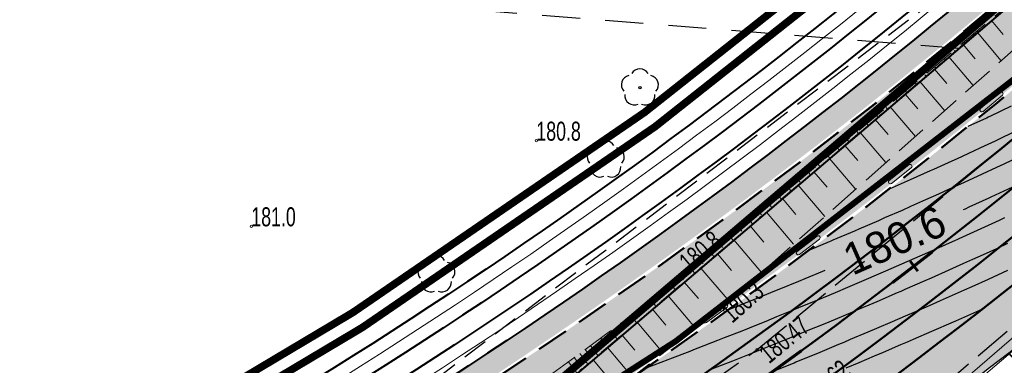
# Model space of a CAD drawing. Header units: metres. Extents: x 7429064 to 7431133, y 5709479 to 5714472.
# Tile 25 of 176: x 7429294 to 7429333, y 5709704 to 5709718. Entities that reach past the tile are written whole.
import ezdxf
from ezdxf.enums import TextEntityAlignment as Align

# ---------------------------------------------------------------- set-up
doc = ezdxf.new("R2010")
doc.units = ezdxf.units.M
for name, pattern in [('1', [0]), ('12', [3, 1, -1, 0, -1]), ('2_BUBZ02', [1.75, 1.25, -0.5]), ('2_KTCR01', [1.5, 1, -0.5]), ('2_KTJZ01', [2, 1.5, -0.5]), ('3_1', [0]), ('3_BUBZ02', [1.75, 1.25, -0.5]), ('3_BUBZ02G', [1.75, 1.25, -0.5]), ('3_KTJZ01', [2, 1.5, -0.5]), ('3_PTRW02', [0]), ('4', [2.5, 1.5, -1]), ('4_1', [0]), ('4_BUBZ02', [1.75, 1.25, -0.5]), ('4_BUBZ02G', [1.75, 1.25, -0.5]), ('4_SUPW_01', [0]), ('7_1', [0]), ('7_SUPW_01', [0]), ('CENTER2', [1.125, 0.75, -0.125, 0.125, -0.125]), ('DASHED', [19.05, 12.7, -6.35]), ('HIDDEN', [0.375, 0.25, -0.125])]:
    doc.linetypes.add(name, pattern=pattern)
for name, color, linetype, lineweight in [('#proj słupy', 1, 'Continuous', 30), ('#proj. światłowód', 1, '2_KTCR01', 18), ('_D_7_PAS DROGOWY-LINIA ROZGR TEREN INW', 222, 'HIDDEN', 50), ('_D_7_PAS DROGOWY_PODZIAL', 1, 'Continuous', 50), ('_D_7_TEREN NIEZBEDNY DLA OB_BUD', 252, 'HIDDEN', 50), ('_D_8_Wymiary', 7, 'Continuous', 20), ('_skarpy', 84, 'Continuous', 40), ('BUBZ_L_1', 252, '2_BUBZ02', 18), ('BUBZ_L_1_a', 252, '4_BUBZ02', 18), ('D_1_KOCIE OCZKA', 7, 'Continuous', 50), ('D_1_LINIA_KRAWĘŻNIK_BET_20_30 WYN 12 CM - III', 7, 'Continuous', 50), ('gaPoziome', 7, 'Continuous', 30), ('GMINA_L_0', 252, '12', 35), ('KRAWĘŻNIK BETONOWY 12_25 WYN 0 CM', 250, 'DASHED', 50), ('KTJZ_L_0', 252, '2_KTJZ01', 30), ('PTRW_L_1', 252, 'Continuous', 18), ('RTPW_T_0', 252, 'Continuous', 15), ('RTPW_T_0_a', 252, 'Continuous', 15), ('RTPW_T_1', 252, 'Continuous', 15), ('skarpa', 82, 'ŚLADY', 20), ('SUPW_L_0', 252, '4_SUPW_01', 18)]:
    doc.layers.add(name, color=color, linetype=linetype, lineweight=lineweight)
for name, color, linetype in [('_1_Mapa', 7, 'Continuous'), ('_1_X-REFY', 7, 'Continuous'), ('C-DROGI-SYTUACJA-ETYKIETY', 7, 'Continuous'), ('C-TEREN', 7, 'Continuous'), ('C-TEREN-ETYKIETY', 7, 'Continuous'), ('zzz.gaHSDomyslna', 7, 'Continuous')]:
    doc.layers.add(name, color=color, linetype=linetype)
doc.layers.add('_Brudnopis', color=22, linetype='Continuous', lineweight=50, plot=False)
doc.layers.add('D_1_LINIA_OBRZEŻE_BET_6x30cm - III', color=24, linetype='Continuous', lineweight=30, transparency=0.3)
for name, color, linetype, lineweight, true_color, transparency in [('D_2_HECZ_CHODNIK_KOSTKA', 7, 'Continuous', 0, 0xf7f588, 0.35), ('D_2_HECZ_JEZDNIA KR3- NOWA KONSTRUKCJA', 7, 'Continuous', 13, 0x99e6ff, 0.3), ('D_2_HECZ_JEZDNIA KR3- NOWA KONSTRUKCJA G4', 7, 'Continuous', 13, 0xbdbdbd, 0.3)]:
    doc.layers.add(name, color=color, linetype=linetype, lineweight=lineweight, true_color=true_color, transparency=transparency)
for name, color, linetype, lineweight, true_color in [('DZIALKA_L_0', 7, '1', 40, 0x008000), ('HECZ DROGI ROWEROWE', 7, 'Continuous', 13, 0xff8a8a), ('OBOP_T_1_a', 7, 'Continuous', 30, 0x008000), ('UZYTKI_L_0', 7, '4', 30, 0x008000)]:
    doc.layers.add(name, color=color, linetype=linetype, lineweight=lineweight, true_color=true_color)
doc.linetypes.add('ŚLADY', pattern='A,3.81,[130,ltypeshp.shx,S=6.35,R=0,X=0,Y=0],3.81', length=7.62)

# ---------------------------------------------------------------- blocks, each defined once
blk = doc.blocks.new('3_RTPW01')
at = {"linetype": 'Continuous'}
blk.add_circle((0, 0), 0.045, dxfattribs=at)
blk = doc.blocks.new('3_RTPW02')
at = {"linetype": 'Continuous'}
blk.add_circle((0, 0), 0.045, dxfattribs=at)
blk = doc.blocks.new('4_OBOP02_01')
at = {"linetype": 'Continuous'}
blk.add_circle((0, 0), 0.045, dxfattribs=at)
for centre, start, end in [((-0.357, 0.116), 102.1445, 221.86), ((0, 0.375), 30.1401, 149.8599), ((0.357, 0.116), 318.14, 77.8555), ((-0.22, -0.303), 174.1482, 293.8542), ((0.22, -0.303), 246.1458, 5.8518)]:
    blk.add_arc(centre, 0.375, start, end, dxfattribs=at)
blk = doc.blocks.new('4_RTPW01')
at = {"linetype": 'Continuous'}
blk.add_circle((0, 0), 0.045, dxfattribs=at)
blk = doc.blocks.new('X-ref_MDCP_Szara')
at = {"layer": 'BUBZ_L_1', "linetype": '3_BUBZ02'}
for p, q in [((7429344.41, 5709726.3), (7429321.95, 5709706.46)), ((7429321.95, 5709706.46), (7429310.74, 5709697.83))]:
    blk.add_line(p, q, dxfattribs=at)
at = {"layer": 'BUBZ_L_1', "linetype": '3_BUBZ02G'}
blk.add_line((7429307.84, 5709696.73), (7429338.504, 5709722.819), dxfattribs=at)
at = {"layer": 'BUBZ_L_1', "linetype": '3_1'}
for p, q in [((7429332.687, 5709717.87), (7429333.155, 5709717.32)), ((7429332.132, 5709717.398), (7429333.076, 5709716.288)), ((7429331.572, 5709716.921), (7429332.049, 5709716.361)), ((7429331.007, 5709716.441), (7429331.969, 5709715.31)), ((7429330.436, 5709715.955), (7429330.922, 5709715.385)), ((7429329.86, 5709715.465), (7429330.84, 5709714.313)), ((7429329.279, 5709714.971), (7429329.774, 5709714.389)), ((7429328.692, 5709714.471), (7429329.691, 5709713.298)), ((7429328.1, 5709713.967), (7429328.604, 5709713.375)), ((7429327.502, 5709713.459), (7429328.52, 5709712.263)), ((7429326.899, 5709712.945), (7429327.412, 5709712.342)), ((7429326.29, 5709712.427), (7429327.326, 5709711.209)), ((7429325.675, 5709711.904), (7429326.198, 5709711.289)), ((7429325.055, 5709711.376), (7429326.111, 5709710.135)), ((7429324.428, 5709710.843), (7429324.961, 5709710.217)), ((7429323.796, 5709710.305), (7429324.872, 5709709.041)), ((7429323.158, 5709709.763), (7429323.701, 5709709.124)), ((7429322.514, 5709709.214), (7429323.61, 5709707.926)), ((7429321.864, 5709708.661), (7429322.417, 5709708.011)), ((7429321.207, 5709708.103), (7429322.324, 5709706.79)), ((7429320.554, 5709707.547), (7429321.11, 5709706.894)), ((7429319.917, 5709707.005), (7429321.001, 5709705.73)), ((7429319.294, 5709706.475), (7429319.824, 5709705.853)), ((7429318.687, 5709705.959), (7429319.72, 5709704.744)), ((7429318.094, 5709705.454), (7429318.598, 5709704.861)), ((7429317.515, 5709704.962), (7429318.5, 5709703.804)), ((7429316.95, 5709704.481), (7429317.431, 5709703.916))]:
    blk.add_line(p, q, dxfattribs=at)
at = {"layer": 'BUBZ_L_1_a', "linetype": '4_BUBZ02'}
blk.add_line((7429307.84, 5709696.73), (7429338.504, 5709722.819), dxfattribs=at)
at = {"layer": 'BUBZ_L_1_a', "linetype": '4_BUBZ02G'}
for p, q in [((7429320.76, 5709707.92), (7429338.504, 5709722.819)), ((7429309.58, 5709699.69), (7429320.76, 5709707.92))]:
    blk.add_line(p, q, dxfattribs=at)
at = {"layer": 'BUBZ_L_1_a', "linetype": '4_1'}
for p, q in [((7429332.358, 5709717.658), (7429332.391, 5709717.618)), ((7429331.975, 5709717.337), (7429332.01, 5709717.294)), ((7429331.592, 5709717.015), (7429331.63, 5709716.97)), ((7429331.209, 5709716.694), (7429331.249, 5709716.646)), ((7429330.826, 5709716.372), (7429330.868, 5709716.322)), ((7429330.06, 5709715.729), (7429330.106, 5709715.674)), ((7429330.443, 5709716.051), (7429330.487, 5709715.998)), ((7429329.677, 5709715.408), (7429329.725, 5709715.35)), ((7429329.294, 5709715.086), (7429329.345, 5709715.026)), ((7429328.911, 5709714.764), (7429328.96, 5709714.707)), ((7429328.529, 5709714.443), (7429328.583, 5709714.378)), ((7429327.763, 5709713.8), (7429327.821, 5709713.73)), ((7429328.146, 5709714.121), (7429328.194, 5709714.064)), ((7429327.38, 5709713.478), (7429327.428, 5709713.421)), ((7429326.997, 5709713.157), (7429327.06, 5709713.082)), ((7429326.614, 5709712.835), (7429326.662, 5709712.778)), ((7429326.231, 5709712.514), (7429326.298, 5709712.434)), ((7429325.465, 5709711.871), (7429325.536, 5709711.786)), ((7429325.848, 5709712.192), (7429325.897, 5709712.135)), ((7429325.082, 5709711.549), (7429325.131, 5709711.492)), ((7429324.699, 5709711.228), (7429324.775, 5709711.138)), ((7429324.316, 5709710.906), (7429324.365, 5709710.849)), ((7429323.934, 5709710.585), (7429324.013, 5709710.49)), ((7429323.168, 5709709.942), (7429323.251, 5709709.842)), ((7429323.551, 5709710.263), (7429323.599, 5709710.206)), ((7429322.785, 5709709.62), (7429322.833, 5709709.563)), ((7429322.402, 5709709.299), (7429322.49, 5709709.194)), ((7429322.019, 5709708.977), (7429322.067, 5709708.919)), ((7429321.253, 5709708.334), (7429321.302, 5709708.276)), ((7429321.636, 5709708.656), (7429321.728, 5709708.546)), ((7429320.87, 5709708.013), (7429320.966, 5709707.898)), ((7429320.473, 5709707.709), (7429320.525, 5709707.638)), ((7429320.071, 5709707.412), (7429320.196, 5709707.242)), ((7429319.265, 5709706.82), (7429319.432, 5709706.593)), ((7429319.668, 5709707.116), (7429319.741, 5709707.017)), ((7429318.863, 5709706.523), (7429318.957, 5709706.396)), ((7429318.46, 5709706.227), (7429318.669, 5709705.943)), ((7429317.655, 5709705.634), (7429317.905, 5709705.294)), ((7429318.057, 5709705.93), (7429318.172, 5709705.774)), ((7429317.252, 5709705.338), (7429317.388, 5709705.153)), ((7429316.643, 5709704.89), (7429316.795, 5709704.684)), ((7429316.849, 5709705.041), (7429317.142, 5709704.644)), ((7429316.209, 5709704.57), (7429316.372, 5709704.348)), ((7429316.43, 5709704.733), (7429316.744, 5709704.306)), ((7429315.979, 5709704.401), (7429316.317, 5709703.942))]:
    blk.add_line(p, q, dxfattribs=at)
at = {"layer": 'DZIALKA_L_0', "linetype": '1'}
blk.add_line((7429435.86, 5709805.65), (7429307.84, 5709696.73), dxfattribs=at)
at = {"layer": 'GMINA_L_0', "linetype": '12'}
blk.add_line((7429307.84, 5709696.73), (7429435.86, 5709805.65), dxfattribs=at)
at = {"layer": 'KTJZ_L_0', "linetype": '3_KTJZ01'}
for p, q in [((7429323.43, 5709704.88), (7429346.53, 5709723.92)), ((7429350.04, 5709719.88), (7429327.24, 5709700.43)), ((7429311.67, 5709696.57), (7429323.43, 5709704.88))]:
    blk.add_line(p, q, dxfattribs=at)
at = {"layer": 'PTRW_L_1', "linetype": '3_PTRW02'}
blk.add_line((7429327.69, 5709699.85), (7429350.31, 5709719.17), dxfattribs=at)
at = {"layer": 'SUPW_L_0', "linetype": '7_SUPW_01'}
blk.add_line((7429329.75, 5709702.1), (7429369.46, 5709736.3), dxfattribs=at)
at = {"layer": 'SUPW_L_0', "linetype": '7_1'}
blk.add_line((7429329.75, 5709702.1), (7429369.46, 5709736.3), dxfattribs=at)
at = {"layer": 'UZYTKI_L_0', "linetype": '4'}
blk.add_line((7429331.39, 5709716.77), (7429285.804, 5709720.379), dxfattribs=at)
at = {"layer": 'OBOP_T_1_a'}
for p in [(7429318.8, 5709715.22), (7429317.45, 5709712.37), (7429310.76, 5709707.84)]:
    blk.add_blockref('4_OBOP02_01', p, dxfattribs=at)
at = {"layer": 'RTPW_T_0'}
blk.add_blockref('3_RTPW01', (7429321.95, 5709706.46), dxfattribs=at)
at = {"layer": 'RTPW_T_0_a'}
for p in [(7429314.71, 5709713.13), (7429303.45, 5709709.75), (7429320.76, 5709707.92)]:
    blk.add_blockref('4_RTPW01', p, dxfattribs=at)
at = {"layer": 'RTPW_T_1'}
blk.add_blockref('3_RTPW02', (7429323.43, 5709704.88), dxfattribs=at)
at = {"layer": 'RTPW_T_0', "width": 0.7}
blk.add_text('180.3', height=0.75, rotation=41.4557, dxfattribs=at).set_placement((7429321.95, 5709706.46), align=Align.TOP_LEFT)
at = {"layer": 'RTPW_T_0_a', "width": 0.7}
for s, p in [('180.8', (7429314.71, 5709713.13)), ('181.0', (7429303.45, 5709709.75))]:
    blk.add_text(s, height=0.75, dxfattribs=at).set_placement(p)
blk.add_text('180.8', height=0.75, rotation=40.0191, dxfattribs=at).set_placement((7429320.76, 5709707.92))
at = {"layer": 'RTPW_T_1', "width": 0.7}
blk.add_text('180.47', height=0.75, rotation=39.4968, dxfattribs=at).set_placement((7429323.43, 5709704.88), align=Align.TOP_LEFT)
blk.add_text('180.62', height=0.75, rotation=39.7859, dxfattribs=at).set_placement((7429325.29, 5709702.87), align=Align.MIDDLE_LEFT)
blk = doc.blocks.new('X-ref_Oświetlenie i teletechnika')
at = {"layer": '#proj słupy', "color": 0}
blk.add_point((7429317.801, 5709705.205), dxfattribs=at)
at = {"layer": '#proj. światłowód', "lineweight": 30, "flags": 128}
blk.add_lwpolyline([(7429617.95, 5709967.85), (7429611.163, 5709956.371), (7429573.165, 5709923.859), (7429535.247, 5709891.397), (7429497.339, 5709858.957), (7429459.29, 5709826.673), (7429421.225, 5709794.375), (7429383.144, 5709762.063), (7429345.12, 5709729.801), (7429305.765, 5709699.935), (7429266.407, 5709683.285), (7429226.48, 5709664.88)], dxfattribs=at)
blk = doc.blocks.new('gaHSPos')
at = {"color": 0, "linetype": 'Continuous', "lineweight": 0}
blk.add_point((0, 0), dxfattribs=at)
blk = doc.blocks.new('*U273')
at = {"layer": 'zzz.gaHSDomyslna', "color": 140}
blk.add_lwpolyline([(36.431, 20.771, 0.12, 0.12, 0.004545), (39.68, 23.104, 0.12, 0.12, 0)], format="xyseb", dxfattribs=at)
at = {"color": 140}
blk.add_blockref('gaHSPos', (43.274, 25.791), dxfattribs=at)
blk = doc.blocks.new('*U217')
at = {"linetype": 'Continuous', "lineweight": 0}
h = blk.add_hatch(color=0, dxfattribs=at)
edge = h.paths.add_edge_path()
edge.add_ellipse((-0.35, 0.6), major_axis=(0, 0.6), ratio=0.333333, start_angle=339.1791, end_angle=685.9352)
edge.add_line((-0.238, 1.097), (-0.232, 1.157))
edge.add_line((-0.232, 1.157), (0.005, 0.684))
edge.add_arc((-0.017, 0.673), 0.0247, 0, 26.5651, ccw=False)
edge.add_line((0.008, 0.673), (0.008, 0.425))
edge.add_arc((0.032, 0.425), 0.0247, 180, 270)
edge.add_line((0.032, 0.4), (0.076, 0.4))
edge.add_arc((0.076, 0.425), 0.0247, 270, 290.3551)
edge.add_line((0.085, 0.402), (0.158, 0.429))
edge.add_ellipse((0.35, 0.6), major_axis=(0, 0.6), ratio=0.333333, start_angle=106.5707, end_angle=378.3144)
edge.add_line((0.287, 1.17), (0.215, 1.519))
edge.add_line((0.215, 1.519), (0.251, 1.765))
edge.add_line((0.251, 1.765), (0.256, 1.765))
edge.add_line((0.256, 1.765), (0.271, 1.808))
edge.add_line((0.271, 1.808), (0.271, 1.863))
edge.add_line((0.271, 1.863), (0.143, 1.863))
edge.add_line((0.143, 1.863), (0.137, 1.808))
edge.add_line((0.137, 1.808), (0.203, 1.765))
edge.add_line((0.203, 1.765), (0.185, 1.641))
edge.add_line((0.185, 1.641), (-0.18, 1.641))
edge.add_line((-0.18, 1.641), (-0.159, 1.833))
edge.add_spline(control_points=[(-0.159, 1.833), (-0.157, 1.839), (-0.147, 1.859), (-0.12, 1.861), (-0.1, 1.863)], knot_values=[0, 0, 0, 0, 0.02025, 0.071822, 0.071822, 0.071822, 0.071822], degree=3, periodic=0)
edge.add_line((-0.1, 1.863), (-0.05, 1.863))
edge.add_line((-0.05, 1.863), (-0.05, 2))
edge.add_line((-0.05, 2), (-0.131, 2))
edge.add_spline(control_points=[(-0.131, 2), (-0.139, 1.999), (-0.149, 1.994), (-0.157, 1.989)], knot_values=[0.067484, 0.067484, 0.067484, 0.067484, 0.093736, 0.093736, 0.093736, 0.093736], degree=3, periodic=0)
edge.add_arc((-0.116, 1.918), 0.0817, 120.1379, 168.8933)
edge.add_line((-0.196, 1.934), (-0.279, 1.161))
h.paths.add_polyline_path([(-0.195, 1.5), (0.165, 1.5), (0.05, 0.7), (-0.222, 1.244)], flags=16)
edge = h.paths.add_edge_path(flags=16)
edge.add_ellipse((-0.35, 0.6), major_axis=(0, -0.45), ratio=0.350072, start_angle=159.1526, end_angle=502.0815, ccw=False)
edge.add_line((-0.294, 1.021), (-0.325, 0.734))
edge.add_arc((-0.337, 0.736), 0.0128, 322.797, 353.8856, ccw=False)
edge.add_line((-0.327, 0.728), (-0.359, 0.686))
edge.add_arc((-0.33, 0.663), 0.0365, 142.797, 180)
edge.add_line((-0.367, 0.663), (-0.367, 0.571))
edge.add_arc((-0.354, 0.571), 0.0128, 180, 270)
edge.add_line((-0.354, 0.558), (-0.346, 0.558))
edge.add_arc((-0.346, 0.571), 0.0128, 270, 333.0195)
edge.add_spline(control_points=[(-0.335, 0.565), (-0.322, 0.589), (-0.301, 0.632), (-0.283, 0.681), (-0.28, 0.703), (-0.28, 0.705)], knot_values=[0.007888, 0.007888, 0.007888, 0.007888, 0.089431, 0.152858, 0.158023, 0.158023, 0.158023, 0.158023], degree=3, periodic=0)
edge.add_line((-0.28, 0.705), (-0.253, 0.955))
edge = h.paths.add_edge_path(flags=16)
edge.add_line((0.195, 1.379), (0.249, 1.118))
edge.add_ellipse((0.35, 0.6), major_axis=(0, 0.6), ratio=0.333333, start_angle=390.3444, end_angle=440.4059)
edge.add_line((0.153, 0.7), (0.098, 0.7))
edge.add_line((0.098, 0.7), (0.195, 1.379))
edge = h.paths.add_edge_path(flags=16)
edge.add_ellipse((0.35, 0.6), major_axis=(0, -0.45), ratio=0.350072, start_angle=290.1309, end_angle=617.1604, ccw=False)
edge.add_line((0.202, 0.445), (0.35, 0.5))
edge.add_arc((0.278, 0.595), 0.119, 307.1318, 362.4334)
edge.add_line((0.397, 0.6), (0.397, 0.675))
edge.add_arc((0.372, 0.675), 0.0247, 0, 90)
edge.add_line((0.372, 0.7), (0.196, 0.7))
blk = doc.blocks.new('*U218')
at = {"linetype": 'Continuous', "lineweight": 0}
h = blk.add_hatch(color=0, dxfattribs=at)
edge = h.paths.add_edge_path()
edge.add_ellipse((-0.35, 0.6), major_axis=(0, 0.6), ratio=0.333333, start_angle=339.1791, end_angle=685.9352)
edge.add_line((-0.238, 1.097), (-0.232, 1.157))
edge.add_line((-0.232, 1.157), (0.005, 0.684))
edge.add_arc((-0.017, 0.673), 0.0247, 0, 26.5651, ccw=False)
edge.add_line((0.008, 0.673), (0.008, 0.425))
edge.add_arc((0.032, 0.425), 0.0247, 180, 270)
edge.add_line((0.032, 0.4), (0.076, 0.4))
edge.add_arc((0.076, 0.425), 0.0247, 270, 290.3551)
edge.add_line((0.085, 0.402), (0.158, 0.429))
edge.add_ellipse((0.35, 0.6), major_axis=(0, 0.6), ratio=0.333333, start_angle=106.5707, end_angle=378.3144)
edge.add_line((0.287, 1.17), (0.215, 1.519))
edge.add_line((0.215, 1.519), (0.251, 1.765))
edge.add_line((0.251, 1.765), (0.256, 1.765))
edge.add_line((0.256, 1.765), (0.271, 1.808))
edge.add_line((0.271, 1.808), (0.271, 1.863))
edge.add_line((0.271, 1.863), (0.143, 1.863))
edge.add_line((0.143, 1.863), (0.137, 1.808))
edge.add_line((0.137, 1.808), (0.203, 1.765))
edge.add_line((0.203, 1.765), (0.185, 1.641))
edge.add_line((0.185, 1.641), (-0.18, 1.641))
edge.add_line((-0.18, 1.641), (-0.159, 1.833))
edge.add_spline(control_points=[(-0.159, 1.833), (-0.157, 1.839), (-0.147, 1.859), (-0.12, 1.861), (-0.1, 1.863)], knot_values=[0, 0, 0, 0, 0.02025, 0.071822, 0.071822, 0.071822, 0.071822], degree=3, periodic=0)
edge.add_line((-0.1, 1.863), (-0.05, 1.863))
edge.add_line((-0.05, 1.863), (-0.05, 2))
edge.add_line((-0.05, 2), (-0.131, 2))
edge.add_spline(control_points=[(-0.131, 2), (-0.139, 1.999), (-0.149, 1.994), (-0.157, 1.989)], knot_values=[0.067484, 0.067484, 0.067484, 0.067484, 0.093736, 0.093736, 0.093736, 0.093736], degree=3, periodic=0)
edge.add_arc((-0.116, 1.918), 0.0817, 120.1379, 168.8933)
edge.add_line((-0.196, 1.934), (-0.279, 1.161))
h.paths.add_polyline_path([(-0.195, 1.5), (0.165, 1.5), (0.05, 0.7), (-0.222, 1.244)], flags=16)
edge = h.paths.add_edge_path(flags=16)
edge.add_ellipse((-0.35, 0.6), major_axis=(0, -0.45), ratio=0.350072, start_angle=159.1526, end_angle=502.0815, ccw=False)
edge.add_line((-0.294, 1.021), (-0.325, 0.734))
edge.add_arc((-0.337, 0.736), 0.0128, 322.797, 353.8856, ccw=False)
edge.add_line((-0.327, 0.728), (-0.359, 0.686))
edge.add_arc((-0.33, 0.663), 0.0365, 142.797, 180)
edge.add_line((-0.367, 0.663), (-0.367, 0.571))
edge.add_arc((-0.354, 0.571), 0.0128, 180, 270)
edge.add_line((-0.354, 0.558), (-0.346, 0.558))
edge.add_arc((-0.346, 0.571), 0.0128, 270, 333.0195)
edge.add_spline(control_points=[(-0.335, 0.565), (-0.322, 0.589), (-0.301, 0.632), (-0.283, 0.681), (-0.28, 0.703), (-0.28, 0.705)], knot_values=[0.007888, 0.007888, 0.007888, 0.007888, 0.089431, 0.152858, 0.158023, 0.158023, 0.158023, 0.158023], degree=3, periodic=0)
edge.add_line((-0.28, 0.705), (-0.253, 0.955))
edge = h.paths.add_edge_path(flags=16)
edge.add_line((0.195, 1.379), (0.249, 1.118))
edge.add_ellipse((0.35, 0.6), major_axis=(0, 0.6), ratio=0.333333, start_angle=390.3444, end_angle=440.4059)
edge.add_line((0.153, 0.7), (0.098, 0.7))
edge.add_line((0.098, 0.7), (0.195, 1.379))
edge = h.paths.add_edge_path(flags=16)
edge.add_ellipse((0.35, 0.6), major_axis=(0, -0.45), ratio=0.350072, start_angle=290.1309, end_angle=617.1604, ccw=False)
edge.add_line((0.202, 0.445), (0.35, 0.5))
edge.add_arc((0.278, 0.595), 0.119, 307.1318, 362.4334)
edge.add_line((0.397, 0.6), (0.397, 0.675))
edge.add_arc((0.372, 0.675), 0.0247, 0, 90)
edge.add_line((0.372, 0.7), (0.196, 0.7))
blk = doc.blocks.new('*U221')
at = {"layer": 'zzz.gaHSDomyslna', "color": 140}
blk.add_lwpolyline([(0, 0, 0.12, 0.12, 0.002273), (1.584, 1.221, 0.12, 0.12, 0)], format="xyseb", dxfattribs=at)
at = {"color": 140}
blk.add_blockref('gaHSPos', (0, 0), dxfattribs=at)
blk = doc.blocks.new('*U212')
at = {"layer": 'zzz.gaHSDomyslna', "color": 140}
blk.add_lwpolyline([(0, 0, 0.24, 0.24, 0.067069), (48.758, 31.23, 0.24, 0.24, 0), (144.584, 112.538, 0.24, 0.24, 0)], format="xyseb", dxfattribs=at)
blk = doc.blocks.new('spearator')
at = {"layer": 'D_1_KOCIE OCZKA'}
h = blk.add_hatch(color=12, dxfattribs=at)
h.dxf.hatch_style = 1
edge = h.paths.add_edge_path()
edge.add_line((7429810.877, 5710121.625), (7429811.641, 5710122.271))
edge.add_arc((7429811.592, 5710122.328), 0.075, 310.2315, 490.2315)
edge.add_line((7429811.544, 5710122.386), (7429810.781, 5710121.74))
edge.add_arc((7429810.829, 5710121.683), 0.075, 130.2315, 310.2315)
at = {"layer": 'D_1_KOCIE OCZKA', "lineweight": 18, "flags": 128}
blk.add_lwpolyline([(7429810.877, 5710121.625), (7429811.641, 5710122.271, 1), (7429811.544, 5710122.386), (7429810.781, 5710121.74, 1)], format="xyb", close=True, dxfattribs=at)
blk = doc.blocks.new('X-ref_SOR')
at = {"layer": 'D_1_KOCIE OCZKA'}
for p, rotation in [((6491.545, -9465.112), 0.06988272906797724), ((-206431.562, 278068.66), 357.8820789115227), ((-267135.496, 364423.523), 357.2366567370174), ((-413593.778, 581718.069), 355.6343526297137)]:
    blk.add_blockref('spearator', p, dxfattribs=dict(at, rotation=rotation))
at = {"layer": 'gaPoziome'}
for name, p in [('*U212', (7429286.754, 5709685.827)), ('*U221', (7429328.775, 5709707.526)), ('*U273', (7429285.501, 5709681.735))]:
    blk.add_blockref(name, p, dxfattribs=at)
at = {"layer": 'gaPoziome', "color": 140}
for name, p, rotation in [('*U218', (7429331.872, 5709716.667), 133.0520364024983), ('*U217', (7429329.752, 5709713.449), 308.4891535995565)]:
    blk.add_blockref(name, p, dxfattribs=dict(at, rotation=rotation))
blk = doc.blocks.new('*U295')
at = {"layer": 'C-TEREN-ETYKIETY', "color": 7, "linetype": 'Continuous', "lineweight": -3, "insert": (7429328.861, 5709709.198, 180.6), "char_height": 1.25, "attachment_point": 5, "rotation": 23.8096}
blk.add_mtext('180.6', dxfattribs=at)
blk = doc.blocks.new('x-ref_warstwice')
at = {"layer": 'C-TEREN', "color": 46, "linetype": 'Continuous', "lineweight": 30}
for p, q in [((7429325.331, 5709707.694, 180.6), (7429326.023, 5709707.982, 180.6)), ((7429326.023, 5709707.982, 180.6), (7429326.116, 5709708.021, 180.6)), ((7429324.303, 5709707.269, 180.6), (7429325.08, 5709707.589, 180.6)), ((7429325.08, 5709707.589, 180.6), (7429325.331, 5709707.694, 180.6)), ((7429323.273, 5709706.85, 180.6), (7429324.137, 5709707.2, 180.6)), ((7429324.137, 5709707.2, 180.6), (7429324.303, 5709707.269, 180.6)), ((7429322.319, 5709706.467, 180.6), (7429323.125, 5709706.79, 180.6)), ((7429323.125, 5709706.79, 180.6), (7429323.193, 5709706.817, 180.6)), ((7429323.193, 5709706.817, 180.6), (7429323.273, 5709706.85, 180.6))]:
    blk.add_line(p, q, dxfattribs=at)
at = {"layer": 'C-TEREN', "color": 42, "linetype": 'HIDDEN', "lineweight": 25, "ltscale": 10}
for points, elevation in [([(7429331.772, 5709713.699), (7429332.502, 5709714.038), (7429332.563, 5709714.067), (7429332.635, 5709714.101), (7429333.485, 5709714.501)], 180.54), ([(7429328.665, 5709711.231), (7429329.484, 5709711.594), (7429330.278, 5709711.95), (7429330.413, 5709712.011), (7429331.135, 5709712.338), (7429331.342, 5709712.433), (7429331.991, 5709712.731), (7429332.269, 5709712.86), (7429332.847, 5709713.128), (7429333.195, 5709713.292), (7429333.606, 5709713.487)], 180.56), ([(7429325.514, 5709708.82), (7429326.295, 5709709.149), (7429326.36, 5709709.177), (7429326.437, 5709709.21), (7429327.297, 5709709.577), (7429327.459, 5709709.648), (7429328.233, 5709709.982), (7429328.48, 5709710.091), (7429329.168, 5709710.392), (7429329.5, 5709710.541), (7429330.102, 5709710.807), (7429330.611, 5709711.035), (7429331.035, 5709711.227), (7429331.472, 5709711.426), (7429331.967, 5709711.652), (7429332.332, 5709711.82), (7429332.898, 5709712.082), (7429333.192, 5709712.219), (7429333.827, 5709712.517)], 180.58), ([(7429319.082, 5709704.174), (7429319.914, 5709704.489), (7429319.984, 5709704.516), (7429320.791, 5709704.826), (7429320.934, 5709704.881), (7429321.103, 5709704.948), (7429321.884, 5709705.252), (7429322.139, 5709705.354), (7429322.834, 5709705.628), (7429323.42, 5709705.863), (7429323.782, 5709706.009), (7429324.208, 5709706.183), (7429324.73, 5709706.395), (7429325.241, 5709706.607), (7429325.677, 5709706.786), (7429326.273, 5709707.036), (7429326.622, 5709707.182), (7429326.918, 5709707.306), (7429327.567, 5709707.582), (7429328.332, 5709707.912), (7429328.512, 5709707.988), (7429329.36, 5709708.358), (7429329.455, 5709708.399), (7429330.387, 5709708.81), (7429330.397, 5709708.814), (7429330.51, 5709708.865), (7429331.274, 5709709.206), (7429331.338, 5709709.235), (7429331.413, 5709709.27), (7429332.278, 5709709.661), (7429333.008, 5709709.995), (7429333.217, 5709710.091)], 180.62), ([(7429321.512, 5709704.065), (7429322.029, 5709704.269), (7429322.466, 5709704.439), (7429323.069, 5709704.679), (7429323.419, 5709704.817), (7429323.715, 5709704.936), (7429324.371, 5709705.201), (7429325.144, 5709705.517), (7429325.322, 5709705.59), (7429326.18, 5709705.945), (7429326.273, 5709705.983), (7429327.214, 5709706.378), (7429327.222, 5709706.382), (7429327.229, 5709706.384), (7429327.315, 5709706.421), (7429328.171, 5709706.785), (7429328.979, 5709707.133), (7429329.119, 5709707.194), (7429329.283, 5709707.266), (7429330.065, 5709707.607), (7429330.315, 5709707.718), (7429331.011, 5709708.025), (7429331.599, 5709708.288), (7429331.956, 5709708.449), (7429332.376, 5709708.641), (7429332.9, 5709708.877), (7429333.341, 5709709.08)], 180.64), ([(7429324.076, 5709704.036), (7429324.892, 5709704.365), (7429324.96, 5709704.393), (7429325.041, 5709704.426), (7429325.915, 5709704.784), (7429326.654, 5709705.09), (7429326.869, 5709705.18), (7429327.123, 5709705.288), (7429327.822, 5709705.582), (7429328.162, 5709705.727), (7429328.775, 5709705.988), (7429329.292, 5709706.21), (7429329.726, 5709706.399), (7429330.237, 5709706.624), (7429330.676, 5709706.815), (7429331.273, 5709707.081), (7429331.626, 5709707.236), (7429331.924, 5709707.37), (7429332.574, 5709707.663), (7429333.339, 5709708.012)], 180.66), ([(7429326.953, 5709704.163), (7429327.466, 5709704.378), (7429328.069, 5709704.633), (7429328.422, 5709704.781), (7429329.111, 5709705.077), (7429329.378, 5709705.19), (7429329.604, 5709705.288), (7429330.333, 5709705.604), (7429331.191, 5709705.982), (7429331.287, 5709706.023), (7429332.23, 5709706.443), (7429332.24, 5709706.447), (7429332.249, 5709706.451), (7429332.354, 5709706.499)], 180.68)]:
    blk.add_lwpolyline(points, dxfattribs=dict(at, elevation=elevation))
at = {"layer": 'C-TEREN', "color": 46, "linetype": 'Continuous', "lineweight": 30, "elevation": 180.6}
blk.add_lwpolyline([(7429331.59, 5709710.414), (7429331.656, 5709710.444), (7429331.808, 5709710.513), (7429332.592, 5709710.872), (7429332.673, 5709710.909), (7429333.526, 5709711.305)], dxfattribs=at)
at = {"layer": 'C-TEREN-ETYKIETY', "color": 7, "linetype": 'Continuous', "lineweight": -3}
blk.add_blockref('*U295', (0, 0), dxfattribs=at)
blk = doc.blocks.new('AeccTickLine')
at = {"color": 0, "linetype": 'ByBlock', "lineweight": -2}
blk.add_line((0, 1), (0, -1), dxfattribs=at)
blk = doc.blocks.new('OŚ_Dąbrowskiego_1')
at = {"layer": '_D_8_Wymiary', "color": 1, "linetype": 'CENTER2', "lineweight": 35, "flags": 128}
blk.add_lwpolyline([(7429230.998, 5709660.664), (7429273.145, 5709676.622, 0.085629), (7429337.582, 5709714.618), (7429502.301, 5709854.381), (7429714.669, 5710036.139), (7429868.111, 5710165.952)], format="xyb", dxfattribs=at)
at = {"layer": 'C-DROGI-SYTUACJA-ETYKIETY', "color": 7, "linetype": 'Continuous', "lineweight": 60, "xscale": 0.25, "yscale": 0.25, "zscale": 0.25, "rotation": 37.64829181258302}
blk.add_blockref('AeccTickLine', (7429329.625, 5709708.178), dxfattribs=at)

msp = doc.modelspace()

# ---------------------------------------------------------------- hatches: boundary and pattern name
at = {"layer": '_skarpy'}
h = msp.add_hatch(dxfattribs=at)
h.set_pattern_fill('ANSI37', color=256, scale=0.5)
h.set_pattern_definition([(45, (22026.314, 8309.6793), (-1.12253201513, 1.12253201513), []), (135, (22026.314, 8309.6793), (-1.12253201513, -1.12253201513), [])])
h.paths.add_polyline_path([(7429315.13, 5709691.08), (7429301.44, 5709683.62), (7429296.15, 5709681.14), (7429297.12, 5709678.84), (7429302.68, 5709680.36), (7429311.614, 5709685.659), (7429316.91, 5709688.49), (7429329.38, 5709697.22), (7429352, 5709716.72), (7429362.81, 5709726.6), (7429361.13, 5709728.54), (7429350.31, 5709719.17), (7429327.69, 5709699.85)])
at = {"layer": 'D_2_HECZ_CHODNIK_KOSTKA', "transparency": 33554585}
h = msp.add_hatch(color=256, dxfattribs=at)
h.dxf.hatch_style = 1
edge = h.paths.add_edge_path()
edge.add_line((7429397.755, 5709761.543), (7429398.682, 5709762.329))
edge.add_arc((7429400.893, 5709757.845), 5, 116.2446, 130.3144)
edge.add_line((7429397.658, 5709761.657), (7429354.505, 5709725.042))
edge.add_line((7429354.505, 5709725.042), (7429339.523, 5709712.33))
edge.add_arc((7429194.822, 5709882.942), 223.711, 294.66533, 310.3021, ccw=False)
edge.add_arc((7429290.685, 5709674.19), 6, 114.6653, 169.481)
edge.add_line((7429284.786, 5709675.285), (7429285.343, 5709675.497))
edge.add_arc((7429290.685, 5709674.19), 5.5, 114.6653, 166.2461, ccw=False)
edge.add_line((7429288.39, 5709679.188), (7429288.635, 5709678.64))
edge.add_arc((7429290.685, 5709674.19), 4.9, 114.7369, 161.2456)
edge.add_line((7429286.045, 5709675.765), (7429287.318, 5709676.25))
edge.add_line((7429287.318, 5709676.25), (7429289.254, 5709677.949))
edge.add_arc((7429195.246, 5709882.369), 225, 294.69669, 310.31443)
edge.add_line((7429340.817, 5709710.805), (7429355.799, 5709723.517))
edge.add_line((7429355.799, 5709723.517), (7429398.725, 5709759.94))
edge.add_line((7429398.725, 5709759.94), (7429403.432, 5709761.977))
edge.add_arc((7429400.893, 5709757.845), 4.85, 58.4217, 130.3144)
at = {"layer": 'D_2_HECZ_JEZDNIA KR3- NOWA KONSTRUKCJA'}
h = msp.add_hatch(color=256, dxfattribs=at)
h.dxf.hatch_style = 1
edge = h.paths.add_edge_path()
edge.add_arc((7429610.557, 5709990.469), 30, 310.559, 314.2935)
edge.add_arc((7429610.557, 5709990.469), 30, 314.2935, 325.3941)
edge.add_line((7429635.249, 5709973.431), (7429635.899, 5709972.672))
edge.add_line((7429635.899, 5709972.672), (7429667.702, 5709999.89))
edge.add_line((7429667.702, 5709999.89), (7429675.246, 5710006.347))
edge.add_line((7429675.246, 5710006.347), (7429712.724, 5710038.423))
edge.add_line((7429712.724, 5710038.423), (7429823.828, 5710132.378))
edge.add_line((7429823.828, 5710132.378), (7429834.316, 5710141.377))
edge.add_line((7429834.316, 5710141.377), (7429846.156, 5710151.524))
edge.add_line((7429846.156, 5710151.524), (7429850.099, 5710146.734))
edge.add_line((7429850.099, 5710146.734), (7429838.187, 5710136.85))
edge.add_line((7429838.187, 5710136.85), (7429827.698, 5710127.833))
edge.add_line((7429827.698, 5710127.833), (7429716.613, 5710033.854))
edge.add_line((7429716.613, 5710033.854), (7429633.474, 5709962.699))
edge.add_arc((7429636.726, 5709958.9), 5, 130.559, 193.2571)
edge.add_line((7429631.859, 5709957.753), (7429636.051, 5709939.958))
edge.add_line((7429636.051, 5709939.958), (7429630.653, 5709938.888))
edge.add_line((7429630.653, 5709938.888), (7429629.491, 5709943.821))
edge.add_arc((7429623.651, 5709942.445), 6, 13.2571, 130.559)
edge.add_line((7429619.749, 5709947.003), (7429619.729, 5709946.986))
edge.add_line((7429619.729, 5709946.986), (7429617.779, 5709949.265))
edge.add_line((7429617.779, 5709949.265), (7429606.383, 5709939.512))
edge.add_line((7429606.383, 5709939.512), (7429594.274, 5709929.149))
edge.add_line((7429594.274, 5709929.149), (7429594.825, 5709928.314))
edge.add_line((7429594.825, 5709928.314), (7429589.708, 5709924.935))
edge.add_arc((7429606.237, 5709899.9), 30, 123.434, 130.559)
edge.add_line((7429586.73, 5709922.692), (7429529.23, 5709873.48))
edge.add_line((7429529.23, 5709873.48), (7429502.179, 5709850.343))
edge.add_line((7429502.179, 5709850.343), (7429339.523, 5709712.33))
edge.add_arc((7429194.822, 5709882.942), 223.711, 294.66533, 310.3021, ccw=False)
edge.add_arc((7429190.304, 5709894.737), 236.317, 290.79615, 294.46753, ccw=False)
edge.add_line((7429274.207, 5709673.816), (7429245.41, 5709663.13))
edge.add_line((7429245.41, 5709663.13), (7429242.106, 5709661.907))
edge.add_line((7429242.106, 5709661.907), (7429240.354, 5709666.717))
edge.add_line((7429240.354, 5709666.717), (7429244.254, 5709668.201))
edge.add_line((7429244.254, 5709668.201), (7429272.082, 5709679.428))
edge.add_arc((7429195.246, 5709882.369), 217, 290.73736, 310.31443)
edge.add_line((7429335.641, 5709716.905), (7429500.355, 5709856.664))
edge.add_line((7429500.355, 5709856.664), (7429629.269, 5709966.997))
edge.add_line((7429629.269, 5709966.997), (7429630.064, 5709967.677))
at = {"layer": 'D_2_HECZ_JEZDNIA KR3- NOWA KONSTRUKCJA G4'}
h = msp.add_hatch(color=256, dxfattribs=at)
h.dxf.hatch_style = 1
edge = h.paths.add_edge_path()
edge.add_line((7429364.863, 5709745.792), (7429431.778, 5709802.569))
edge.add_line((7429431.778, 5709802.569), (7429431.696, 5709803.653))
edge.add_line((7429431.696, 5709803.653), (7429333.053, 5709719.955))
edge.add_arc((7429195.246, 5709882.369), 213, 294.72333, 310.31443, ccw=False)
edge.add_line((7429284.33, 5709688.893), (7429284.698, 5709688.094))
edge.add_arc((7429195.216, 5709882.43), 213.948, 294.72369, 310.31054)
edge.add_line((7429333.625, 5709719.284), (7429364.863, 5709745.792))
at = {"layer": 'HECZ DROGI ROWEROWE'}
h = msp.add_hatch(color=256, dxfattribs=at)
h.dxf.hatch_style = 1
edge = h.paths.add_edge_path()
edge.add_arc((7429796.82, 5710136.433), 20.404, 308.0322, 334.2528)
edge.add_arc((7429835.93, 5710116.897), 23.318, 143.7897, 152.7624, ccw=False)
edge.add_arc((7429839.325, 5710112.767), 28.527, 132.1511, 141.1238, ccw=False)
edge.add_line((7429820.181, 5710133.917), (7429834.124, 5710145.713))
edge.add_arc((7429837.354, 5710141.896), 5, 102.0154, 130.2315, ccw=False)
edge.add_line((7429836.313, 5710146.786), (7429842.063, 5710148.01))
edge.add_line((7429842.063, 5710148.01), (7429845.234, 5710150.73))
edge.add_line((7429845.234, 5710150.73), (7429843.045, 5710150.264))
edge.add_arc((7429842.629, 5710152.22), 2, 169.0596, 282.0154, ccw=False)
edge.add_line((7429840.665, 5710152.6), (7429846.908, 5710184.895))
edge.add_arc((7429848.38, 5710184.61), 1.5, 109.3988, 169.0596, ccw=False)
edge.add_line((7429847.882, 5710186.025), (7429848.854, 5710186.367))
edge.add_line((7429848.854, 5710186.367), (7429847.265, 5710191.424))
edge.add_line((7429847.265, 5710191.424), (7429846.903, 5710192.479))
edge.add_line((7429846.903, 5710192.479), (7429845.675, 5710198.449))
edge.add_arc((7429825.958, 5710195.082), 20.002, -10.9391, 9.6882, ccw=False)
edge.add_line((7429845.597, 5710191.287), (7429839.403, 5710159.242))
edge.add_arc((7429819.766, 5710163.038), 20, 310.2315, 349.0596, ccw=False)
edge.add_line((7429832.684, 5710147.769), (7429817.64, 5710135.042))
edge.add_arc((7429832.495, 5710117.483), 23, 130.2315, 151.7604)
edge.add_arc((7429794.613, 5710137.829), 20, 310.2315, 331.7604, ccw=False)
edge.add_line((7429807.531, 5710122.56), (7429710.78, 5710040.708))
edge.add_line((7429710.78, 5710040.708), (7429674.341, 5710009.522))
edge.add_arc((7429663.288, 5710022.437), 17, 303.434, 310.559, ccw=False)
edge.add_line((7429672.654, 5710008.25), (7429665.175, 5710003.312))
edge.add_arc((7429654.155, 5710020.002), 20, 287.2523, 303.434, ccw=False)
edge.add_line((7429660.087, 5710000.902), (7429655.396, 5709999.445))
edge.add_arc((7429662.069, 5709977.958), 22.5, 107.2523, 130.559)
edge.add_line((7429647.439, 5709995.052), (7429638.424, 5709987.337))
edge.add_arc((7429653.054, 5709970.242), 22.5, 130.559, 144.5953)
edge.add_line((7429634.715, 5709983.278), (7429621.962, 5709965.306))
edge.add_arc((7429606.364, 5709977.009), 19.5, 310.559, 323.1201, ccw=False)
edge.add_line((7429619.043, 5709962.194), (7429498.409, 5709858.948))
edge.add_line((7429498.409, 5709858.948), (7429409.747, 5709783.718))
edge.add_line((7429409.747, 5709783.718), (7429333.7, 5709719.193))
edge.add_arc((7429195.246, 5709882.369), 214, 294.99294, 310.31443, ccw=False)
edge.add_line((7429285.662, 5709688.408), (7429286.787, 5709685.755))
edge.add_arc((7429195.216, 5709882.43), 216.948, 294.96649, 310.31053)
edge.add_line((7429335.566, 5709716.997), (7429500.277, 5709856.756))
edge.add_line((7429500.277, 5709856.756), (7429621.38, 5709960.403))
edge.add_line((7429621.38, 5709960.403), (7429627.625, 5709965.748))
edge.add_line((7429627.625, 5709965.748), (7429629.904, 5709967.698))
edge.add_line((7429629.904, 5709967.698), (7429629.179, 5709968.529))
edge.add_arc((7429630.687, 5709969.843), 2, 144.5953, 221.0823, ccw=False)
edge.add_line((7429629.056, 5709971.002), (7429636.752, 5709981.829))
edge.add_arc((7429653.054, 5709970.242), 20, 130.559, 144.5953, ccw=False)
edge.add_line((7429640.049, 5709985.437), (7429649.631, 5709993.62))
edge.add_arc((7429662.069, 5709977.958), 20, 107.2523, 128.4533, ccw=False)
edge.add_line((7429656.137, 5709997.058), (7429665.185, 5709999.868))
edge.add_line((7429665.185, 5709999.868), (7429673.721, 5710005.504))
edge.add_arc((7429657.258, 5710030.439), 29.88, 303.434, 310.559)
edge.add_line((7429676.687, 5710007.738), (7429712.64, 5710038.509))
edge.add_line((7429712.64, 5710038.509), (7429809.391, 5710120.361))
edge.add_line((7429809.391, 5710120.361), (7429809.391, 5710120.361))

# ---------------------------------------------------------------- linework, layer by layer
at = {"layer": '_Brudnopis', "flags": 128}
for points in [[(7429230.998, 5709660.664), (7429273.145, 5709676.622, 0.085605), (7429337.585, 5709714.618), (7429368.823, 5709741.125), (7429502.301, 5709854.381), (7429714.669, 5710036.139), (7429868.111, 5710165.952)], [(7429230.466, 5709662.067), (7429272.613, 5709678.025, 0.085605), (7429336.614, 5709715.761), (7429367.852, 5709742.269)], [(7429231.529, 5709659.262), (7429273.676, 5709675.219, 0.085605), (7429338.555, 5709713.474), (7429369.793, 5709739.982)]]:
    msp.add_lwpolyline(points, format="xyb", dxfattribs=at)
at = {"layer": '_D_7_PAS DROGOWY-LINIA ROZGR TEREN INW', "ltscale": 10, "const_width": 0.3, "flags": 128}
msp.add_lwpolyline([(7429287.498, 5709689.141), (7429307.71, 5709696.948), (7429435.698, 5709805.84), (7429660.078, 5709996.74), (7429836.288, 5710146.69)], dxfattribs=at)
at = {"layer": '_D_7_PAS DROGOWY_PODZIAL', "ltscale": 0.2, "const_width": 0.3, "flags": 128}
msp.add_lwpolyline([(7429838.788, 5710158.699), (7429835.061, 5710151.867), (7429707.929, 5710044.059), (7429670.336, 5710012.083), (7429661.685, 5710006.163), (7429648.718, 5710002.136), (7429632.935, 5709988.628), (7429615.789, 5709965.397), (7429495.458, 5709862.411), (7429330.756, 5709722.662), (7429319.402, 5709713.684), (7429307.842, 5709705.758), (7429296.806, 5709699.189), (7429282.846, 5709692.117), (7429269.349, 5709686.304), (7429250.2, 5709678.58), (7429239.824, 5709670.46)], dxfattribs=at)
at = {"layer": '_D_7_TEREN NIEZBEDNY DLA OB_BUD', "ltscale": 10, "const_width": 0.3, "flags": 128}
msp.add_lwpolyline([(7429838.642, 5710133.498), (7429838.163, 5710130.983), (7429669.785, 5709988.07), (7429674.221, 5709982.833), (7429665.132, 5709974.906), (7429667.705, 5709971.871), (7429662.832, 5709967.707), (7429665.637, 5709964.494), (7429637.109, 5709939.516), (7429616.438, 5709933.991), (7429410.711, 5709758.425), (7429398.46, 5709756.965), (7429363.725, 5709727.377), (7429364.497, 5709726.485), (7429330.157, 5709696.304), (7429317.553, 5709687.475), (7429303.139, 5709679.24), (7429296.402, 5709677.454), (7429295.854, 5709678.755), (7429285.213, 5709675.171), (7429285.468, 5709665.629), (7429278.469, 5709665.47), (7429278.347, 5709670.061), (7429254.481, 5709660.887), (7429229.937, 5709651.368), (7429224.487, 5709665.833), (7429244.657, 5709675.131), (7429249.847, 5709679.192), (7429269.079, 5709686.95), (7429282.549, 5709692.752), (7429296.468, 5709699.803), (7429307.464, 5709706.348), (7429318.986, 5709714.248), (7429330.313, 5709723.204), (7429495.004, 5709862.943), (7429615.273, 5709965.877), (7429632.42, 5709989.108), (7429648.373, 5710002.762), (7429661.377, 5710006.8), (7429669.911, 5710012.64), (7429707.476, 5710044.593), (7429834.508, 5710152.316), (7429838.121, 5710158.939), (7429844.755, 5710193.28), (7429843.741, 5710206.48), (7429852.314, 5710203.598), (7429849.368, 5710188.375), (7429850.227, 5710185.684), (7429848.746, 5710185.163), (7429846.827, 5710175.247), (7429842.58, 5710153.283), (7429856.534, 5710164.104), (7429864.199, 5710154.59)], close=True, dxfattribs=at)
at = {"layer": '_skarpy', "flags": 128}
for points in [[(7429331.242, 5709722.09, -0.068134), (7429283.159, 5709691.436, -0.068134)], [(7429331.888, 5709721.328, -0.068134), (7429283.578, 5709690.528, -0.068134)], [(7429332.406, 5709720.718, -0.068134), (7429283.912, 5709689.801, -0.068134)], [(7429333.053, 5709719.955, -0.068134), (7429284.33, 5709688.893)]]:
    msp.add_lwpolyline(points, format="xyb", dxfattribs=at)
at = {"layer": 'D_1_LINIA_KRAWĘŻNIK_BET_20_30 WYN 12 CM - III'}
msp.add_lwpolyline([(7429288.181, 5709679.642, 0.068334), (7429339.523, 5709712.33), (7429354.505, 5709725.042)], format="xyb", dxfattribs=at)
at = {"layer": 'D_1_LINIA_OBRZEŻE_BET_6x30cm - III', "flags": 128}
msp.add_lwpolyline([(7429289.254, 5709677.949, 0.068251), (7429340.817, 5709710.805), (7429355.799, 5709723.517), (7429398.725, 5709759.94), (7429403.599, 5709762.049)], format="xyb", dxfattribs=at)
at = {"layer": 'KRAWĘŻNIK BETONOWY 12_25 WYN 0 CM', "ltscale": 0.1, "flags": 128}
for points in [[(7429622.219, 5709965.698, -0.061321), (7429618.922, 5709962.09), (7429498.409, 5709858.948), (7429333.7, 5709719.193, -0.068134), (7429284.749, 5709687.985)], [(7429430.515, 5709797.405), (7429335.641, 5709716.905, -0.067069), (7429286.838, 5709685.646)]]:
    msp.add_lwpolyline(points, format="xyb", dxfattribs=at)
at = {"layer": 'skarpa', "ltscale": 0.04}
for points in [[(7429331.565, 5709721.709, -0.068134), (7429283.368, 5709690.982, -0.068134)], [(7429332.73, 5709720.336, -0.068134), (7429284.121, 5709689.347, -0.068134)]]:
    msp.add_lwpolyline(points, format="xyb", dxfattribs=at)

# ---------------------------------------------------------------- block references
at = {"layer": '_1_Mapa'}
msp.add_blockref('X-ref_MDCP_Szara', (0, 0), dxfattribs=at)
at = {"layer": '_1_X-REFY'}
for name in ['X-ref_SOR', 'X-ref_Oświetlenie i teletechnika', 'OŚ_Dąbrowskiego_1', 'x-ref_warstwice']:
    msp.add_blockref(name, (0, 0), dxfattribs=at)

doc.saveas('drawing.dxf')
